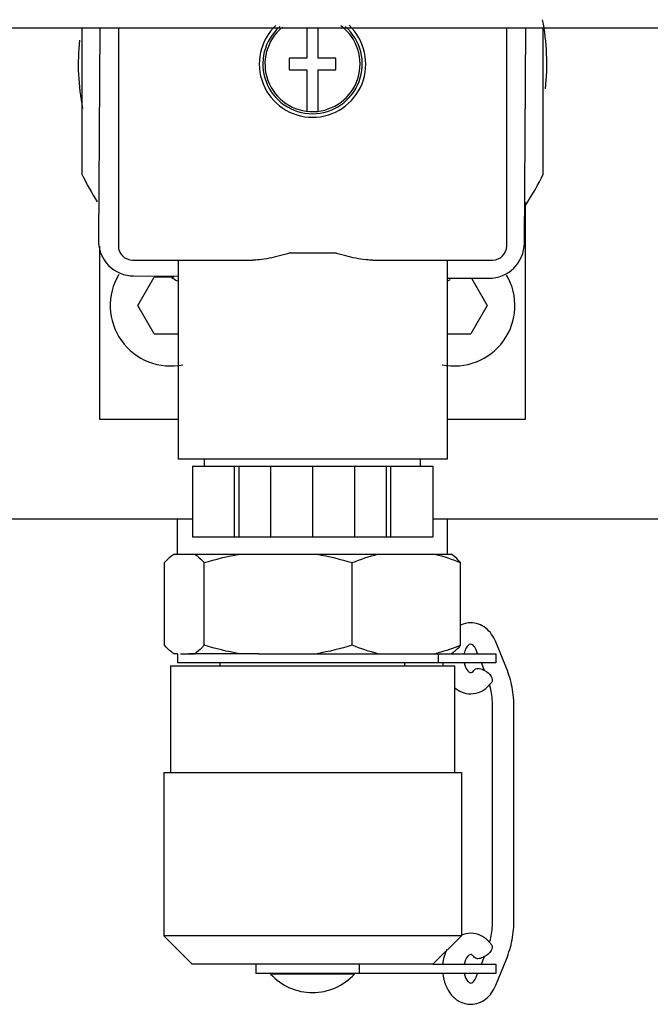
# Model space of a CAD drawing. Header units: millimetres. Extents: x 0 to 1189, y 0 to 841.
# Tile 123 of 177: x 615.39 to 617.61, y 626.19 to 629.66. Entities that reach past the tile are written whole.
import ezdxf

# ---------------------------------------------------------------- set-up
doc = ezdxf.new("R2010")
doc.units = ezdxf.units.MM
doc.header["$LTSCALE"] = 65.395
for name, color, linetype in [('32007_060000_TLKS_KGS_ABL9', 7, 'CONTINUOUS'), ('32007_061000_TLKS_KGS_ABL10', 7, 'CONTINUOUS'), ('32007_484000_01_ABL128', 7, 'CONTINUOUS'), ('32097_000000_TLKS_MARKETING_ABL1', 7, 'CONTINUOUS'), ('32097_030000_TLKS_V_ABL31', 7, 'CONTINUOUS'), ('32097_300000_TLKS_V_ABL122', 7, 'CONTINUOUS'), ('34007_390700_01_SIMPLE1_T1_X_PBL137', 7, 'CONTINUOUS'), ('34007_390700_01_SIMPLE1_X#AF0_ABL123', 7, 'CONTINUOUS'), ('34007_484300_01#AF1_ABL158', 7, 'CONTINUOUS'), ('34007_484300_01_AS01_ABL253', 7, 'CONTINUOUS'), ('34007_484300_01_AS01_AS01_ABL261', 7, 'CONTINUOUS'), ('34007_484300_01_AS01_AS01_ABL277', 7, 'CONTINUOUS'), ('34007_484300_01_AS01_AS01_P01_PBL263', 7, 'CONTINUOUS'), ('34007_484300_01_AS01_AS01_P01_PBL279', 7, 'CONTINUOUS'), ('34007_484300_01_AS01_AS01_P02_PBL262', 7, 'CONTINUOUS'), ('34007_484300_01_AS01_AS01_P02_PBL278', 7, 'CONTINUOUS'), ('34007_484300_01_AS01_AS01_P04_PBL264', 7, 'CONTINUOUS'), ('34007_484300_01_AS01_AS01_P04_PBL280', 7, 'CONTINUOUS'), ('34007_484300_01_AS01_AS01_P05_PBL266', 7, 'CONTINUOUS'), ('34007_484300_01_AS01_AS01_P05_PBL282', 7, 'CONTINUOUS'), ('34007_484300_01_AS01_AS01_P06_PBL270', 7, 'CONTINUOUS'), ('34007_484300_01_AS01_AS01_P06_PBL284', 7, 'CONTINUOUS'), ('34007_484300_01_AS01_P01_PBL254', 7, 'CONTINUOUS'), ('34007_484300_01_AS05_ABL274', 7, 'CONTINUOUS'), ('34007_484300_01_AS05_AS01_ABL357', 7, 'CONTINUOUS'), ('34007_484300_01_AS05_AS01_ABL359', 7, 'CONTINUOUS'), ('34007_484300_01_AS05_AS01_P01_PBL358', 7, 'CONTINUOUS'), ('34007_484300_01_AS05_AS01_P01_PBL360', 7, 'CONTINUOUS'), ('34007_484300_01_AS05_P01_PBL275', 7, 'CONTINUOUS'), ('34007_484300_01_AS07_ABL271', 7, 'CONTINUOUS'), ('34007_484300_01_AS07_AS01_ABL272', 7, 'CONTINUOUS'), ('34007_484300_01_AS07_AS01_P01_PBL276', 7, 'CONTINUOUS'), ('34007_484300_01_AS07_AS01_P02_PBL281', 7, 'CONTINUOUS'), ('34007_484300_01_AS07_AS01_P03_PBL283', 7, 'CONTINUOUS'), ('34007_484300_01_AS07_AS01_P04_PBL1760', 7, 'CONTINUOUS'), ('34007_484300_01_AS07_AS01_P05_PBL273', 7, 'CONTINUOUS'), ('34007_484300_01_AS07_AS01_P06_PBL326', 7, 'CONTINUOUS'), ('34007_484300_01_AS07_P01_PBL1759', 7, 'CONTINUOUS'), ('new_view_1_VBL0', 7, 'CONTINUOUS')]:
    doc.layers.add(name, color=color, linetype=linetype)

# ---------------------------------------------------------------- blocks, each defined once
blk = doc.blocks.new('34007_484300_01_AS01_P01_PBL254', base_point=(616.425, 628.76368))
at = {"layer": '34007_484300_01_AS01_P01_PBL254', "color": 7, "linetype": 'Continuous'}
for p, q in [((613.525, 629.62735), (613.525, 627.9)), ((619.325, 629.62735), (619.325, 627.9)), ((613.525, 627.9), (614.00175, 627.9)), ((614.84825, 627.9), (616.00175, 627.9)), ((616.84825, 627.9), (617.675, 627.9)), ((619.175, 627.9), (619.325, 627.9))]:
    blk.add_line(p, q, dxfattribs=at)
blk = doc.blocks.new('34007_484300_01_AS01_AS01_P02_PBL262', base_point=(614.425, 626.84))
at = {"layer": '34007_484300_01_AS01_AS01_P02_PBL262', "color": 7, "linetype": 'Continuous'}
for p, q in [((613.925, 627.3825), (613.925, 627.0075)), ((613.925, 627.3825), (614.925, 627.3825)), ((614.925, 627.3825), (614.925, 627.0075)), ((613.901, 627.0075), (613.901, 626.4325)), ((613.901, 627.0075), (614.949, 627.0075)), ((614.949, 627.0075), (614.949, 626.4325)), ((614.001, 626.3325), (613.901, 626.4325)), ((614.949, 626.4325), (613.901, 626.4325)), ((614.849, 626.3325), (614.949, 626.4325)), ((614.849, 626.3325), (614.001, 626.3325)), ((614.5726, 626.2975), (614.2774, 626.2975)), ((614.325, 626.3), (614.325, 626.2975)), ((614.525, 626.3), (614.525, 626.2975))]:
    blk.add_line(p, q, dxfattribs=at)
blk.add_arc((614.425, 626.4325), 0.2, 222.454, 317.5459, dxfattribs=at)
blk = doc.blocks.new('34007_484300_01_AS01_AS01_P01_PBL263', base_point=(614.425, 627.6413))
at = {"layer": '34007_484300_01_AS01_AS01_P01_PBL263', "color": 7, "linetype": 'Continuous'}
for p, q in [((613.95, 627.775), (613.95, 627.9)), ((614.9, 627.775), (614.9, 627.9)), ((613.9366, 627.775), (614.9134, 627.775)), ((613.9034, 627.4546), (613.9034, 627.7454)), ((614.0432, 627.4546), (614.0432, 627.7454)), ((614.5648, 627.4546), (614.5648, 627.7454)), ((614.9466, 627.4546), (614.9466, 627.7454)), ((613.95, 627.425), (613.9366, 627.425)), ((614.2361, 627.425), (613.9894, 627.425)), ((614.1, 627.3825), (614.1, 627.3925)), ((614.3569, 627.425), (614.6995, 627.425)), ((614.75, 627.3825), (614.75, 627.3925)), ((614.8074, 627.425), (614.9116, 627.425))]:
    blk.add_line(p, q, dxfattribs=at)
blk.add_arc((614.7374, 627.9253), 0.5141, 283.3286, 284.6316, dxfattribs=at)
for points, knots in [([(613.9034, 627.7454), (613.9061, 627.7483), (613.9162, 627.7592), (613.9275, 627.7691), (613.9366, 627.775)], [0, 0, 0, 0, 0.269295, 1, 1, 1, 1]), ([(614.01, 627.775), (614.0128, 627.7731), (614.0249, 627.7644), (614.0355, 627.7539), (614.0432, 627.7454)], [0, 0, 0, 0, 0.230893, 1, 1, 1, 1]), ([(614.9466, 627.7454), (614.9439, 627.7483), (614.9338, 627.7592), (614.9225, 627.7691), (614.9134, 627.775)], [0, 0, 0, 0, 0.269295, 1, 1, 1, 1]), ([(613.9366, 627.425), (613.9337, 627.4269), (613.9216, 627.4356), (613.911, 627.4461), (613.9034, 627.4546)], [0, 0, 0, 0, 0.230893, 1, 1, 1, 1]), ([(614.0432, 627.4546), (614.0405, 627.4517), (614.0303, 627.4408), (614.0191, 627.4309), (614.01, 627.425)], [0, 0, 0, 0, 0.269295, 1, 1, 1, 1]), ([(614.9134, 627.425), (614.9163, 627.4269), (614.9284, 627.4356), (614.939, 627.4461), (614.9466, 627.4546)], [0, 0, 0, 0, 0.230893, 1, 1, 1, 1])]:
    blk.add_open_spline(points, degree=3, knots=knots, dxfattribs=at)
for points in [[(614.0432, 627.7454), (614.0838, 627.7575), (614.1252, 627.7677), (614.1671, 627.775)], [(614.4409, 627.775), (614.4827, 627.7677), (614.5241, 627.7575), (614.5648, 627.7454)], [(614.5648, 627.7454), (614.5942, 627.7574), (614.6245, 627.7677), (614.6555, 627.775)], [(614.8559, 627.775), (614.8869, 627.7677), (614.9172, 627.7574), (614.9466, 627.7454)], [(614.1671, 627.425), (614.1252, 627.4323), (614.0838, 627.4425), (614.0432, 627.4546)], [(614.5648, 627.4546), (614.5241, 627.4425), (614.4827, 627.4323), (614.4409, 627.425)], [(614.6555, 627.425), (614.6245, 627.4323), (614.5942, 627.4426), (614.5648, 627.4546)], [(614.9466, 627.4546), (614.9208, 627.4441), (614.8943, 627.4349), (614.8672, 627.4278)]]:
    blk.add_open_spline(points, degree=3, dxfattribs=at)
blk = doc.blocks.new('34007_484300_01_AS01_AS01_P04_PBL264', base_point=(614.51, 627.4088))
at = {"layer": '34007_484300_01_AS01_AS01_P04_PBL264', "color": 7, "linetype": 'Continuous'}
for p, q in [((613.95, 627.425), (613.95, 627.3925)), ((615.07, 627.3925), (613.95, 627.3925)), ((613.9599, 627.425), (614.01, 627.425)), ((614.2361, 627.425), (614.3569, 627.425)), ((614.6995, 627.425), (614.8074, 627.425)), ((614.868, 627.3925), (614.868, 627.425)), ((614.9134, 627.425), (615.07, 627.425)), ((615.07, 627.425), (615.07, 627.3925))]:
    blk.add_line(p, q, dxfattribs=at)
blk = doc.blocks.new('34007_484300_01_AS01_AS01_P05_PBL266', base_point=(614.6475, 626.3162))
at = {"layer": '34007_484300_01_AS01_AS01_P05_PBL266', "color": 7, "linetype": 'Continuous'}
for p, q in [((614.225, 626.3325), (614.225, 626.3)), ((614.5908, 626.3), (614.5908, 626.3325)), ((614.849, 626.3325), (615.07, 626.3325)), ((615.07, 626.3325), (615.07, 626.3)), ((615.07, 626.3), (614.225, 626.3))]:
    blk.add_line(p, q, dxfattribs=at)
blk = doc.blocks.new('34007_484300_01_AS01_AS01_P06_PBL270', base_point=(615.0088, 626.8625))
at = {"layer": '34007_484300_01_AS01_AS01_P06_PBL270', "color": 7, "linetype": 'Continuous'}
for p, q in [((615.1078, 627.3745), (615.0701, 627.4667)), ((615.0061, 627.425), (615.0007, 627.4383)), ((615.0305, 627.3654), (615.0194, 627.3925)), ((615.0592, 626.4897), (615.0592, 627.2353)), ((615.1342, 626.4897), (615.1342, 627.2353)), ((615.0194, 626.3325), (615.0305, 626.3597)), ((615.0701, 626.2583), (615.1078, 626.3505)), ((615.0007, 626.2867), (615.0061, 626.3))]:
    blk.add_line(p, q, dxfattribs=at)
for centre, radius, start, end in [((615.0405, 627.4085), 0.158, 185.8849, 189.5164), ((614.9633, 627.3909), 0.1138, 318.9721, 324.7665), ((614.7689, 627.2392), 0.29, 10.7042, 15.6582), ((614.7485, 627.2355), 0.3107, 359.9604, 10.6655), ((614.7484, 627.2355), 0.3859, 359.9704, 10.6755), ((614.7485, 626.4895), 0.3107, 349.3345, 0.0396), ((614.7484, 626.4895), 0.3859, 349.3245, 0.0296), ((614.9834, 626.3545), 0.087, 113.3629, 113.8303), ((614.769, 626.4858), 0.29, 344.3205, 349.2961), ((614.9632, 626.3341), 0.1138, 35.2336, 41.0044)]:
    blk.add_arc(centre, radius, start, end, dxfattribs=at)
for points in [[(614.9818, 627.5337), (614.9697, 627.5337), (614.9573, 627.5309), (614.9464, 627.5257)], [(615.1276, 627.307), (615.1232, 627.33), (615.1166, 627.3528), (615.1078, 627.3745)], [(614.9248, 627.3059), (614.9402, 627.2925), (614.9615, 627.2837), (614.9819, 627.2838)], [(614.9818, 626.4412), (614.9706, 626.4412), (614.9592, 626.4388), (614.9489, 626.4344)], [(615.1078, 626.3505), (615.1166, 626.3722), (615.1232, 626.395), (615.1276, 626.418)], [(614.8979, 626.3837), (614.89, 626.3679), (614.8851, 626.3504), (614.8833, 626.3328)]]:
    blk.add_open_spline(points, degree=3, dxfattribs=at)
for points, knots in [([(615.0701, 627.4667), (615.0626, 627.4851), (615.04, 627.5189), (615.0006, 627.5338), (614.9818, 627.5337)], [0, 0, 0, 0, 0.51381, 1, 1, 1, 1]), ([(614.9818, 627.4588), (614.975, 627.4586), (614.9647, 627.4447), (614.9605, 627.4323), (614.9591, 627.4254)], [0, 0, 0, 0, 0.492523, 1, 1, 1, 1]), ([(615.0007, 627.4383), (614.9981, 627.4448), (614.9933, 627.4533), (614.9844, 627.4588), (614.9818, 627.4588)], [0, 0, 0, 0, 0.730139, 1, 1, 1, 1]), ([(614.9591, 627.3924), (614.9611, 627.3823), (614.9659, 627.3689), (614.9781, 627.3588), (614.9818, 627.3587)], [0, 0, 0, 0, 0.730718, 1, 1, 1, 1]), ([(614.9818, 627.3587), (614.9825, 627.3587), (614.988, 627.3597), (614.9921, 627.3645), (614.995, 627.3685)], [0, 0, 0, 0, 0.113115, 1, 1, 1, 1]), ([(614.995, 627.3685), (614.9968, 627.371), (615.0012, 627.3731), (615.0056, 627.3734), (615.0068, 627.3734)], [0, 0, 0, 0, 0.705414, 1, 1, 1, 1]), ([(615.0068, 627.3734), (615.0087, 627.3734), (615.017, 627.3725), (615.025, 627.3692), (615.0306, 627.3659)], [0, 0, 0, 0, 0.217091, 1, 1, 1, 1]), ([(615.0306, 627.3659), (615.0396, 627.3607), (615.0528, 627.3509), (615.06, 627.3306), (615.0562, 627.3252)], [0, 0, 0, 0, 0.61122, 1, 1, 1, 1]), ([(614.9819, 627.2838), (614.9944, 627.2838), (615.0202, 627.29), (615.0406, 627.3065), (615.0491, 627.3162)], [0, 0, 0, 0, 0.494415, 1, 1, 1, 1]), ([(615.0491, 626.4088), (615.0407, 626.4185), (615.0203, 626.435), (614.9944, 626.4413), (614.9818, 626.4412)], [0, 0, 0, 0, 0.505582, 1, 1, 1, 1]), ([(615.0562, 626.3998), (615.06, 626.3944), (615.0528, 626.3741), (615.0396, 626.3643), (615.0306, 626.3591)], [0, 0, 0, 0, 0.38877, 1, 1, 1, 1]), ([(614.9818, 626.3663), (614.9781, 626.3662), (614.9659, 626.3561), (614.9611, 626.3427), (614.9591, 626.3326)], [0, 0, 0, 0, 0.269262, 1, 1, 1, 1]), ([(614.995, 626.3565), (614.9936, 626.3584), (614.9901, 626.3625), (614.9851, 626.3663), (614.9818, 626.3663)], [0, 0, 0, 0, 0.423793, 1, 1, 1, 1]), ([(615.0068, 626.3516), (615.0056, 626.3516), (615.0012, 626.3519), (614.9968, 626.354), (614.995, 626.3565)], [0, 0, 0, 0, 0.294586, 1, 1, 1, 1]), ([(615.0306, 626.3591), (615.0286, 626.3579), (615.0212, 626.3542), (615.0129, 626.3516), (615.0068, 626.3516)], [0, 0, 0, 0, 0.279477, 1, 1, 1, 1]), ([(614.8833, 626.3), (614.8861, 626.2727), (614.9011, 626.2317), (614.9433, 626.1976), (614.9692, 626.1912), (614.9819, 626.1913)], [0, 0, 0, 0, 0.516959, 0.761189, 1, 1, 1, 1]), ([(614.9591, 626.2996), (614.9612, 626.2896), (614.966, 626.2762), (614.9781, 626.2663), (614.9818, 626.2662)], [0, 0, 0, 0, 0.730951, 1, 1, 1, 1]), ([(614.9818, 626.2662), (614.9844, 626.2662), (614.9933, 626.2717), (614.9981, 626.2802), (615.0007, 626.2867)], [0, 0, 0, 0, 0.269907, 1, 1, 1, 1]), ([(614.9819, 626.1913), (615.0007, 626.1913), (615.04, 626.2062), (615.0626, 626.2399), (615.0701, 626.2583)], [0, 0, 0, 0, 0.486189, 1, 1, 1, 1])]:
    blk.add_open_spline(points, degree=3, knots=knots, dxfattribs=at)
blk = doc.blocks.new('34007_484300_01_AS01_AS01_ABL261', base_point=(614.5176, 627.0456))
at = {"layer": '34007_484300_01_AS01_AS01_P01_PBL263'}
blk.add_blockref('34007_484300_01_AS01_AS01_P01_PBL263', (614.425, 627.6413), dxfattribs=at)
at = {"layer": '34007_484300_01_AS01_AS01_P02_PBL262'}
blk.add_blockref('34007_484300_01_AS01_AS01_P02_PBL262', (614.425, 626.84), dxfattribs=at)
at = {"layer": '34007_484300_01_AS01_AS01_P04_PBL264'}
blk.add_blockref('34007_484300_01_AS01_AS01_P04_PBL264', (614.51, 627.4088), dxfattribs=at)
at = {"layer": '34007_484300_01_AS01_AS01_P05_PBL266'}
blk.add_blockref('34007_484300_01_AS01_AS01_P05_PBL266', (614.6475, 626.3162), dxfattribs=at)
at = {"layer": '34007_484300_01_AS01_AS01_P06_PBL270'}
blk.add_blockref('34007_484300_01_AS01_AS01_P06_PBL270', (615.0088, 626.8625), dxfattribs=at)
blk = doc.blocks.new('34007_484300_01_AS01_AS01_P02_PBL278', base_point=(616.425, 626.84))
at = {"layer": '34007_484300_01_AS01_AS01_P02_PBL278', "color": 7, "linetype": 'Continuous'}
for p, q in [((615.925, 627.3825), (615.925, 627.0075)), ((615.925, 627.3825), (616.925, 627.3825)), ((616.925, 627.3825), (616.925, 627.0075)), ((615.901, 627.0075), (615.901, 626.4325)), ((615.901, 627.0075), (616.949, 627.0075)), ((616.949, 627.0075), (616.949, 626.4325)), ((616.001, 626.3325), (615.901, 626.4325)), ((616.949, 626.4325), (615.901, 626.4325)), ((616.849, 626.3325), (616.949, 626.4325)), ((616.849, 626.3325), (616.001, 626.3325)), ((616.5726, 626.2975), (616.2774, 626.2975)), ((616.325, 626.3), (616.325, 626.2975)), ((616.525, 626.3), (616.525, 626.2975))]:
    blk.add_line(p, q, dxfattribs=at)
blk.add_arc((616.425, 626.4325), 0.2, 222.454, 317.5459, dxfattribs=at)
blk = doc.blocks.new('34007_484300_01_AS01_AS01_P01_PBL279', base_point=(616.425, 627.6413))
at = {"layer": '34007_484300_01_AS01_AS01_P01_PBL279', "color": 7, "linetype": 'Continuous'}
for p, q in [((615.95, 627.775), (615.95, 627.9)), ((616.9, 627.775), (616.9, 627.9)), ((615.9366, 627.775), (616.9134, 627.775)), ((615.9034, 627.4546), (615.9034, 627.7454)), ((616.0432, 627.4546), (616.0432, 627.7454)), ((616.5648, 627.4546), (616.5648, 627.7454)), ((616.9466, 627.4546), (616.9466, 627.7454)), ((615.95, 627.425), (615.9366, 627.425)), ((616.2361, 627.425), (615.9894, 627.425)), ((616.1, 627.3825), (616.1, 627.3925)), ((616.3569, 627.425), (616.6995, 627.425)), ((616.75, 627.3825), (616.75, 627.3925)), ((616.8074, 627.425), (616.9116, 627.425))]:
    blk.add_line(p, q, dxfattribs=at)
blk.add_arc((616.7374, 627.9253), 0.5141, 283.3286, 284.6316, dxfattribs=at)
for points, knots in [([(615.9034, 627.7454), (615.9061, 627.7483), (615.9162, 627.7592), (615.9275, 627.7691), (615.9366, 627.775)], [0, 0, 0, 0, 0.269295, 1, 1, 1, 1]), ([(616.01, 627.775), (616.0128, 627.7731), (616.0249, 627.7644), (616.0355, 627.7539), (616.0432, 627.7454)], [0, 0, 0, 0, 0.230893, 1, 1, 1, 1]), ([(616.9466, 627.7454), (616.9439, 627.7483), (616.9338, 627.7592), (616.9225, 627.7691), (616.9134, 627.775)], [0, 0, 0, 0, 0.269295, 1, 1, 1, 1]), ([(615.9366, 627.425), (615.9337, 627.4269), (615.9216, 627.4356), (615.911, 627.4461), (615.9034, 627.4546)], [0, 0, 0, 0, 0.230893, 1, 1, 1, 1]), ([(616.0432, 627.4546), (616.0405, 627.4517), (616.0303, 627.4408), (616.0191, 627.4309), (616.01, 627.425)], [0, 0, 0, 0, 0.269295, 1, 1, 1, 1]), ([(616.9134, 627.425), (616.9163, 627.4269), (616.9284, 627.4356), (616.939, 627.4461), (616.9466, 627.4546)], [0, 0, 0, 0, 0.230893, 1, 1, 1, 1])]:
    blk.add_open_spline(points, degree=3, knots=knots, dxfattribs=at)
for points in [[(616.0432, 627.7454), (616.0838, 627.7575), (616.1252, 627.7677), (616.1671, 627.775)], [(616.4409, 627.775), (616.4827, 627.7677), (616.5241, 627.7575), (616.5648, 627.7454)], [(616.5648, 627.7454), (616.5942, 627.7574), (616.6245, 627.7677), (616.6555, 627.775)], [(616.8559, 627.775), (616.8869, 627.7677), (616.9172, 627.7574), (616.9466, 627.7454)], [(616.1671, 627.425), (616.1252, 627.4323), (616.0838, 627.4425), (616.0432, 627.4546)], [(616.5648, 627.4546), (616.5241, 627.4425), (616.4827, 627.4323), (616.4409, 627.425)], [(616.6555, 627.425), (616.6245, 627.4323), (616.5942, 627.4426), (616.5648, 627.4546)], [(616.9466, 627.4546), (616.9208, 627.4441), (616.8943, 627.4349), (616.8672, 627.4278)]]:
    blk.add_open_spline(points, degree=3, dxfattribs=at)
blk = doc.blocks.new('34007_484300_01_AS01_AS01_P04_PBL280', base_point=(616.51, 627.4088))
at = {"layer": '34007_484300_01_AS01_AS01_P04_PBL280', "color": 7, "linetype": 'Continuous'}
for p, q in [((615.95, 627.425), (615.95, 627.3925)), ((617.07, 627.3925), (615.95, 627.3925)), ((615.9599, 627.425), (616.01, 627.425)), ((616.2361, 627.425), (616.3569, 627.425)), ((616.6995, 627.425), (616.8074, 627.425)), ((616.868, 627.3925), (616.868, 627.425)), ((616.9134, 627.425), (617.07, 627.425)), ((617.07, 627.425), (617.07, 627.3925))]:
    blk.add_line(p, q, dxfattribs=at)
blk = doc.blocks.new('34007_484300_01_AS01_AS01_P05_PBL282', base_point=(616.6475, 626.3162))
at = {"layer": '34007_484300_01_AS01_AS01_P05_PBL282', "color": 7, "linetype": 'Continuous'}
for p, q in [((616.225, 626.3325), (616.225, 626.3)), ((616.5908, 626.3), (616.5908, 626.3325)), ((616.849, 626.3325), (617.07, 626.3325)), ((617.07, 626.3325), (617.07, 626.3)), ((617.07, 626.3), (616.225, 626.3))]:
    blk.add_line(p, q, dxfattribs=at)
blk = doc.blocks.new('34007_484300_01_AS01_AS01_P06_PBL284', base_point=(617.0088, 626.8625))
at = {"layer": '34007_484300_01_AS01_AS01_P06_PBL284', "color": 7, "linetype": 'Continuous'}
for p, q in [((617.1078, 627.3745), (617.0701, 627.4667)), ((617.0061, 627.425), (617.0007, 627.4383)), ((617.0305, 627.3654), (617.0194, 627.3925)), ((617.0592, 626.4897), (617.0592, 627.2353)), ((617.1342, 626.4897), (617.1342, 627.2353)), ((617.0194, 626.3325), (617.0305, 626.3597)), ((617.0701, 626.2583), (617.1078, 626.3505)), ((617.0007, 626.2867), (617.0061, 626.3))]:
    blk.add_line(p, q, dxfattribs=at)
for centre, radius, start, end in [((617.0405, 627.4085), 0.158, 185.8849, 189.5164), ((616.9633, 627.3909), 0.1138, 318.9721, 324.7665), ((616.7689, 627.2392), 0.29, 10.7042, 15.6582), ((616.7485, 627.2355), 0.3107, 359.9604, 10.6655), ((616.7484, 627.2355), 0.3859, 359.9704, 10.6755), ((616.7485, 626.4895), 0.3107, 349.3345, 0.0396), ((616.7484, 626.4895), 0.3859, 349.3245, 0.0296), ((616.9834, 626.3545), 0.087, 113.3629, 113.8303), ((616.769, 626.4858), 0.29, 344.3205, 349.2961), ((616.9632, 626.3341), 0.1138, 35.2336, 41.0044)]:
    blk.add_arc(centre, radius, start, end, dxfattribs=at)
for points in [[(616.9818, 627.5337), (616.9697, 627.5337), (616.9573, 627.5309), (616.9464, 627.5257)], [(617.1276, 627.307), (617.1232, 627.33), (617.1166, 627.3528), (617.1078, 627.3745)], [(616.9248, 627.3059), (616.9402, 627.2925), (616.9615, 627.2837), (616.9819, 627.2838)], [(616.9818, 626.4412), (616.9706, 626.4412), (616.9592, 626.4388), (616.9489, 626.4344)], [(617.1078, 626.3505), (617.1166, 626.3722), (617.1232, 626.395), (617.1276, 626.418)], [(616.8979, 626.3837), (616.89, 626.3679), (616.8851, 626.3504), (616.8833, 626.3328)]]:
    blk.add_open_spline(points, degree=3, dxfattribs=at)
for points, knots in [([(617.0701, 627.4667), (617.0626, 627.4851), (617.04, 627.5189), (617.0006, 627.5338), (616.9818, 627.5337)], [0, 0, 0, 0, 0.51381, 1, 1, 1, 1]), ([(616.9818, 627.4588), (616.975, 627.4586), (616.9647, 627.4447), (616.9605, 627.4323), (616.9591, 627.4254)], [0, 0, 0, 0, 0.492523, 1, 1, 1, 1]), ([(617.0007, 627.4383), (616.9981, 627.4448), (616.9933, 627.4533), (616.9844, 627.4588), (616.9818, 627.4588)], [0, 0, 0, 0, 0.730139, 1, 1, 1, 1]), ([(616.9591, 627.3924), (616.9611, 627.3823), (616.9659, 627.3689), (616.9781, 627.3588), (616.9818, 627.3587)], [0, 0, 0, 0, 0.730718, 1, 1, 1, 1]), ([(616.9818, 627.3587), (616.9825, 627.3587), (616.988, 627.3597), (616.9921, 627.3645), (616.995, 627.3685)], [0, 0, 0, 0, 0.113115, 1, 1, 1, 1]), ([(616.995, 627.3685), (616.9968, 627.371), (617.0012, 627.3731), (617.0056, 627.3734), (617.0068, 627.3734)], [0, 0, 0, 0, 0.705414, 1, 1, 1, 1]), ([(617.0068, 627.3734), (617.0087, 627.3734), (617.017, 627.3725), (617.025, 627.3692), (617.0306, 627.3659)], [0, 0, 0, 0, 0.217091, 1, 1, 1, 1]), ([(617.0306, 627.3659), (617.0396, 627.3607), (617.0528, 627.3509), (617.06, 627.3306), (617.0562, 627.3252)], [0, 0, 0, 0, 0.61122, 1, 1, 1, 1]), ([(616.9819, 627.2838), (616.9944, 627.2838), (617.0202, 627.29), (617.0406, 627.3065), (617.0491, 627.3162)], [0, 0, 0, 0, 0.494415, 1, 1, 1, 1]), ([(617.0491, 626.4088), (617.0407, 626.4185), (617.0203, 626.435), (616.9944, 626.4413), (616.9818, 626.4412)], [0, 0, 0, 0, 0.505582, 1, 1, 1, 1]), ([(617.0562, 626.3998), (617.06, 626.3944), (617.0528, 626.3741), (617.0396, 626.3643), (617.0306, 626.3591)], [0, 0, 0, 0, 0.38877, 1, 1, 1, 1]), ([(616.9818, 626.3663), (616.9781, 626.3662), (616.9659, 626.3561), (616.9611, 626.3427), (616.9591, 626.3326)], [0, 0, 0, 0, 0.269262, 1, 1, 1, 1]), ([(616.995, 626.3565), (616.9936, 626.3584), (616.9901, 626.3625), (616.9851, 626.3663), (616.9818, 626.3663)], [0, 0, 0, 0, 0.423793, 1, 1, 1, 1]), ([(617.0068, 626.3516), (617.0056, 626.3516), (617.0012, 626.3519), (616.9968, 626.354), (616.995, 626.3565)], [0, 0, 0, 0, 0.294586, 1, 1, 1, 1]), ([(617.0306, 626.3591), (617.0286, 626.3579), (617.0212, 626.3542), (617.0129, 626.3516), (617.0068, 626.3516)], [0, 0, 0, 0, 0.279477, 1, 1, 1, 1]), ([(616.8833, 626.3), (616.8861, 626.2727), (616.9011, 626.2317), (616.9433, 626.1976), (616.9692, 626.1912), (616.9819, 626.1913)], [0, 0, 0, 0, 0.516959, 0.761189, 1, 1, 1, 1]), ([(616.9591, 626.2996), (616.9612, 626.2896), (616.966, 626.2762), (616.9781, 626.2663), (616.9818, 626.2662)], [0, 0, 0, 0, 0.730951, 1, 1, 1, 1]), ([(616.9818, 626.2662), (616.9844, 626.2662), (616.9933, 626.2717), (616.9981, 626.2802), (617.0007, 626.2867)], [0, 0, 0, 0, 0.269907, 1, 1, 1, 1]), ([(616.9819, 626.1913), (617.0007, 626.1913), (617.04, 626.2062), (617.0626, 626.2399), (617.0701, 626.2583)], [0, 0, 0, 0, 0.486189, 1, 1, 1, 1])]:
    blk.add_open_spline(points, degree=3, knots=knots, dxfattribs=at)
blk = doc.blocks.new('34007_484300_01_AS01_AS01_ABL277', base_point=(616.5176, 627.0456))
at = {"layer": '34007_484300_01_AS01_AS01_P01_PBL279'}
blk.add_blockref('34007_484300_01_AS01_AS01_P01_PBL279', (616.425, 627.6413), dxfattribs=at)
at = {"layer": '34007_484300_01_AS01_AS01_P02_PBL278'}
blk.add_blockref('34007_484300_01_AS01_AS01_P02_PBL278', (616.425, 626.84), dxfattribs=at)
at = {"layer": '34007_484300_01_AS01_AS01_P04_PBL280'}
blk.add_blockref('34007_484300_01_AS01_AS01_P04_PBL280', (616.51, 627.4088), dxfattribs=at)
at = {"layer": '34007_484300_01_AS01_AS01_P05_PBL282'}
blk.add_blockref('34007_484300_01_AS01_AS01_P05_PBL282', (616.6475, 626.3162), dxfattribs=at)
at = {"layer": '34007_484300_01_AS01_AS01_P06_PBL284'}
blk.add_blockref('34007_484300_01_AS01_AS01_P06_PBL284', (617.0088, 626.8625), dxfattribs=at)
blk = doc.blocks.new('34007_484300_01_AS01_ABL253', base_point=(616.425, 627.9093))
at = {"layer": '34007_484300_01_AS01_AS01_ABL261'}
blk.add_blockref('34007_484300_01_AS01_AS01_ABL261', (614.5176, 627.0456), dxfattribs=at)
at = {"layer": '34007_484300_01_AS01_AS01_ABL277'}
blk.add_blockref('34007_484300_01_AS01_AS01_ABL277', (616.5176, 627.0456), dxfattribs=at)
at = {"layer": '34007_484300_01_AS01_P01_PBL254'}
blk.add_blockref('34007_484300_01_AS01_P01_PBL254', (616.425, 628.7637), dxfattribs=at)
blk = doc.blocks.new('34007_484300_01_AS07_AS01_P05_PBL273', base_point=(616.425, 629.1819))
at = {"layer": '34007_484300_01_AS07_AS01_P05_PBL273', "color": 7, "linetype": 'Continuous'}
for p, q in [((615.6125, 629.6273), (615.6125, 629.1129)), ((617.2375, 629.1129), (617.2375, 629.6273))]:
    blk.add_line(p, q, dxfattribs=at)
for start, end in [(205.4744, 212.6149), (326.6079, 334.5256), (236.6079, 238.0267), (301.9733, 302.6149)]:
    blk.add_arc((616.425, 629.5), 0.9, start, end, dxfattribs=at)
blk = doc.blocks.new('34007_484300_01_AS07_AS01_P01_PBL276', base_point=(616.425, 628.8731))
at = {"layer": '34007_484300_01_AS07_AS01_P01_PBL276', "color": 7, "linetype": 'Continuous'}
for p, q in [((615.7413, 629.6273), (615.7413, 628.86)), ((617.1087, 628.86), (617.1087, 629.6273)), ((616.3456, 628.835), (616.5044, 628.835)), ((615.7912, 628.81), (616.2132, 628.81)), ((615.9515, 628.81), (615.9515, 628.11)), ((616.6368, 628.81), (617.0588, 628.81)), ((616.8985, 628.81), (616.8985, 628.11)), ((616.8985, 628.11), (615.9515, 628.11))]:
    blk.add_line(p, q, dxfattribs=at)
for centre, radius, start, end in [((616.425, 629.5), 0.1875, 133.4701, 46.5715), ((615.7912, 628.86), 0.05, 180, 270), ((617.0588, 628.86), 0.05, 270, 360)]:
    blk.add_arc(centre, radius, start, end, dxfattribs=at)
for points, knots in [([(616.3082, 628.8246), (616.2846, 628.8186), (616.2531, 628.8119), (616.221, 628.81), (616.2132, 628.81)], [0, 0, 0, 0, 0.757992, 1, 1, 1, 1]), ([(616.6368, 628.81), (616.629, 628.81), (616.5969, 628.8119), (616.5654, 628.8186), (616.5418, 628.8246)], [0, 0, 0, 0, 0.242008, 1, 1, 1, 1])]:
    blk.add_open_spline(points, degree=3, knots=knots, dxfattribs=at)
for points in [[(616.3456, 628.835), (616.3332, 628.8313), (616.3207, 628.8278), (616.3082, 628.8246)], [(616.5418, 628.8246), (616.5293, 628.8278), (616.5168, 628.8313), (616.5044, 628.835)]]:
    blk.add_open_spline(points, degree=3, dxfattribs=at)
blk = doc.blocks.new('34007_484300_01_AS07_AS01_P02_PBL281', base_point=(616.425, 627.9725))
at = {"layer": '34007_484300_01_AS07_AS01_P02_PBL281', "color": 7, "linetype": 'Continuous'}
for p, q in [((616.0018, 628.085), (616.0018, 627.835)), ((616.0018, 628.085), (616.8483, 628.085)), ((616.045, 628.085), (616.045, 628.11)), ((616.1489, 628.085), (616.1489, 627.835)), ((616.1653, 628.085), (616.1653, 627.835)), ((616.2778, 627.835), (616.2778, 628.085)), ((616.425, 628.085), (616.425, 627.835)), ((616.5722, 628.085), (616.5722, 627.835)), ((616.6847, 628.085), (616.6847, 627.835)), ((616.7011, 627.835), (616.7011, 628.085)), ((616.805, 628.085), (616.805, 628.11)), ((616.8483, 628.085), (616.8483, 627.835)), ((616.8483, 627.835), (616.0018, 627.835))]:
    blk.add_line(p, q, dxfattribs=at)
blk = doc.blocks.new('34007_484300_01_AS07_AS01_P03_PBL283', base_point=(616.422, 629.484))
at = {"layer": '34007_484300_01_AS07_AS01_P03_PBL283', "color": 7, "linetype": 'Continuous'}
for p, q in [((616.405, 629.6273), (616.405, 629.52)), ((616.445, 629.52), (616.445, 629.6273)), ((616.3425, 629.52), (616.3425, 629.48)), ((616.405, 629.52), (616.3425, 629.52)), ((616.5075, 629.52), (616.445, 629.52)), ((616.5075, 629.48), (616.5075, 629.52)), ((616.3425, 629.48), (616.405, 629.48)), ((616.405, 629.48), (616.405, 629.3337)), ((616.445, 629.3337), (616.445, 629.48)), ((616.445, 629.48), (616.5075, 629.48))]:
    blk.add_line(p, q, dxfattribs=at)
blk.add_arc((616.425, 629.5), 0.1675, 129.3793, 53.2663, dxfattribs=at)
blk = doc.blocks.new('34007_484300_01_AS07_AS01_P06_PBL326', base_point=(616.4234, 629.1866))
at = {"layer": '34007_484300_01_AS07_AS01_P06_PBL326', "color": 7, "linetype": 'Continuous'}
for p, q in [((615.6758, 629.6273), (615.6709, 628.88)), ((617.1708, 628.87), (617.1759, 629.6273)), ((615.795, 628.7542), (615.9515, 628.7531)), ((616.8985, 628.7468), (617.045, 628.7459))]:
    blk.add_line(p, q, dxfattribs=at)
for centre, start, end in [((615.7959, 628.8792), 179.6204, 269.6204), ((617.0458, 628.8709), 269.6204, 359.6204)]:
    blk.add_arc(centre, 0.125, start, end, dxfattribs=at)
blk = doc.blocks.new('34007_484300_01_AS07_AS01_P04_PBL1760', base_point=(616.425, 629.6315))
at = {"layer": '34007_484300_01_AS07_AS01_P04_PBL1760', "color": 7, "linetype": 'Continuous'}
blk.add_arc((616.425, 629.5), 0.175, 131.2628, 48.736, dxfattribs=at)
blk = doc.blocks.new('34007_484300_01_AS07_AS01_ABL272', base_point=(616.425, 628.7356))
at = {"layer": '34007_484300_01_AS07_AS01_P01_PBL276'}
blk.add_blockref('34007_484300_01_AS07_AS01_P01_PBL276', (616.425, 628.8731), dxfattribs=at)
at = {"layer": '34007_484300_01_AS07_AS01_P02_PBL281'}
blk.add_blockref('34007_484300_01_AS07_AS01_P02_PBL281', (616.425, 627.9725), dxfattribs=at)
at = {"layer": '34007_484300_01_AS07_AS01_P03_PBL283'}
blk.add_blockref('34007_484300_01_AS07_AS01_P03_PBL283', (616.422, 629.484), dxfattribs=at)
at = {"layer": '34007_484300_01_AS07_AS01_P04_PBL1760'}
blk.add_blockref('34007_484300_01_AS07_AS01_P04_PBL1760', (616.425, 629.6315), dxfattribs=at)
at = {"layer": '34007_484300_01_AS07_AS01_P05_PBL273'}
blk.add_blockref('34007_484300_01_AS07_AS01_P05_PBL273', (616.425, 629.1819), dxfattribs=at)
at = {"layer": '34007_484300_01_AS07_AS01_P06_PBL326'}
blk.add_blockref('34007_484300_01_AS07_AS01_P06_PBL326', (616.4234, 629.1866), dxfattribs=at)
blk = doc.blocks.new('34007_484300_01_AS07_P01_PBL1759', base_point=(616.4248, 629.5))
at = {"layer": '34007_484300_01_AS07_P01_PBL1759', "color": 7, "linetype": 'Continuous'}
for start, end in [(353.9296, 10.8975), (174.164, 190.8975)]:
    blk.add_arc((616.425, 629.5), 0.825, start, end, dxfattribs=at)
blk = doc.blocks.new('34007_484300_01_AS07_ABL271', base_point=(616.4248, 628.7455))
at = {"layer": '34007_484300_01_AS07_AS01_ABL272'}
blk.add_blockref('34007_484300_01_AS07_AS01_ABL272', (616.425, 628.7356), dxfattribs=at)
at = {"layer": '34007_484300_01_AS07_P01_PBL1759'}
blk.add_blockref('34007_484300_01_AS07_P01_PBL1759', (616.4248, 629.5), dxfattribs=at)
blk = doc.blocks.new('34007_484300_01_AS05_P01_PBL275', base_point=(616.425, 628.6314))
at = {"layer": '34007_484300_01_AS05_P01_PBL275', "color": 7, "linetype": 'Continuous'}
for p, q in [((617.175, 628.25), (617.175, 629.0128)), ((615.675, 628.8585), (615.675, 628.25)), ((615.675, 628.25), (615.9515, 628.25)), ((616.8985, 628.25), (617.175, 628.25))]:
    blk.add_line(p, q, dxfattribs=at)
blk = doc.blocks.new('34007_484300_01_AS05_AS01_P01_PBL358', base_point=(615.9402, 628.6008))
at = {"layer": '34007_484300_01_AS05_AS01_P01_PBL358', "color": 7, "linetype": 'Continuous'}
for p, q in [((615.8095, 628.65), (615.8673, 628.75)), ((615.9378, 628.75), (615.8673, 628.75)), ((615.8673, 628.55), (615.8095, 628.65)), ((615.8673, 628.55), (615.9515, 628.55))]:
    blk.add_line(p, q, dxfattribs=at)
blk.add_arc((615.925, 628.65), 0.2125, 148.9287, 281.8354, dxfattribs=at)
blk = doc.blocks.new('34007_484300_01_AS05_AS01_ABL357', base_point=(615.9402, 628.6008))
at = {"layer": '34007_484300_01_AS05_AS01_P01_PBL358'}
blk.add_blockref('34007_484300_01_AS05_AS01_P01_PBL358', (615.9402, 628.6008), dxfattribs=at)
blk = doc.blocks.new('34007_484300_01_AS05_AS01_P01_PBL360', base_point=(616.9949, 628.5996))
at = {"layer": '34007_484300_01_AS05_AS01_P01_PBL360', "color": 7, "linetype": 'Continuous'}
for p, q in [((616.9849, 628.7463), (617.0405, 628.65)), ((617.0405, 628.65), (616.9827, 628.55)), ((616.8985, 628.55), (616.9827, 628.55))]:
    blk.add_line(p, q, dxfattribs=at)
blk.add_arc((616.925, 628.65), 0.2125, 258.1646, 30.3162, dxfattribs=at)
blk = doc.blocks.new('34007_484300_01_AS05_AS01_ABL359', base_point=(616.9949, 628.5996))
at = {"layer": '34007_484300_01_AS05_AS01_P01_PBL360'}
blk.add_blockref('34007_484300_01_AS05_AS01_P01_PBL360', (616.9949, 628.5996), dxfattribs=at)
blk = doc.blocks.new('34007_484300_01_AS05_ABL274', base_point=(616.425, 628.6314))
at = {"layer": '34007_484300_01_AS05_AS01_ABL357'}
blk.add_blockref('34007_484300_01_AS05_AS01_ABL357', (615.9402, 628.6008), dxfattribs=at)
at = {"layer": '34007_484300_01_AS05_AS01_ABL359'}
blk.add_blockref('34007_484300_01_AS05_AS01_ABL359', (616.9949, 628.5996), dxfattribs=at)
at = {"layer": '34007_484300_01_AS05_P01_PBL275'}
blk.add_blockref('34007_484300_01_AS05_P01_PBL275', (616.425, 628.6314), dxfattribs=at)
blk = doc.blocks.new('34007_484300_01#AF1_ABL158', base_point=(614.5, 627.0467))
at = {"layer": '34007_484300_01_AS01_ABL253'}
blk.add_blockref('34007_484300_01_AS01_ABL253', (616.425, 627.9093), dxfattribs=at)
at = {"layer": '34007_484300_01_AS05_ABL274'}
blk.add_blockref('34007_484300_01_AS05_ABL274', (616.425, 628.6314), dxfattribs=at)
at = {"layer": '34007_484300_01_AS07_ABL271'}
blk.add_blockref('34007_484300_01_AS07_ABL271', (616.4248, 628.7455), dxfattribs=at)
blk = doc.blocks.new('32007_484000_01_ABL128', base_point=(614.5, 628.6938))
at = {"layer": '34007_484300_01#AF1_ABL158'}
blk.add_blockref('34007_484300_01#AF1_ABL158', (614.5, 627.0467), dxfattribs=at)
blk = doc.blocks.new('32007_061000_TLKS_KGS_ABL10', base_point=(578.6184, 628.375))
at = {"layer": '32007_484000_01_ABL128'}
blk.add_blockref('32007_484000_01_ABL128', (614.5, 628.6938), dxfattribs=at)
blk = doc.blocks.new('32007_060000_TLKS_KGS_ABL9', base_point=(578.6184, 628.375))
at = {"layer": '32007_061000_TLKS_KGS_ABL10'}
blk.add_blockref('32007_061000_TLKS_KGS_ABL10', (578.6184, 628.375), dxfattribs=at)
blk = doc.blocks.new('34007_390700_01_SIMPLE1_T1_X_PBL137', base_point=(614.5, 628.6871))
at = {"layer": '34007_390700_01_SIMPLE1_T1_X_PBL137', "color": 7, "linetype": 'Continuous'}
blk.add_line((594.0497, 629.6273), (634.95, 629.6273), dxfattribs=at)
blk = doc.blocks.new('34007_390700_01_SIMPLE1_X#AF0_ABL123', base_point=(694.0173, 644.9021))
at = {"layer": '34007_390700_01_SIMPLE1_T1_X_PBL137'}
blk.add_blockref('34007_390700_01_SIMPLE1_T1_X_PBL137', (614.5, 628.6871), dxfattribs=at)
blk = doc.blocks.new('32097_300000_TLKS_V_ABL122', base_point=(694.0173, 644.9021))
at = {"layer": '34007_390700_01_SIMPLE1_X#AF0_ABL123'}
blk.add_blockref('34007_390700_01_SIMPLE1_X#AF0_ABL123', (694.0173, 644.9021), dxfattribs=at)
blk = doc.blocks.new('32097_030000_TLKS_V_ABL31', base_point=(716.6, 640.9375))
at = {"layer": '32097_300000_TLKS_V_ABL122'}
blk.add_blockref('32097_300000_TLKS_V_ABL122', (694.0173, 644.9021), dxfattribs=at)
blk = doc.blocks.new('32097_000000_TLKS_MARKETING_ABL1', base_point=(710.175, 640.9375))
at = {"layer": '32007_060000_TLKS_KGS_ABL9'}
blk.add_blockref('32007_060000_TLKS_KGS_ABL9', (578.6184, 628.375), dxfattribs=at)
at = {"layer": '32097_030000_TLKS_V_ABL31'}
blk.add_blockref('32097_030000_TLKS_V_ABL31', (716.6, 640.9375), dxfattribs=at)
blk = doc.blocks.new('NEW_VIEW_1_VBL0', base_point=(717.5825, 642.6313))
at = {"layer": '32097_000000_TLKS_MARKETING_ABL1'}
blk.add_blockref('32097_000000_TLKS_MARKETING_ABL1', (710.175, 640.9375), dxfattribs=at)

msp = doc.modelspace()

# ---------------------------------------------------------------- block references
at = {"layer": 'new_view_1_VBL0'}
msp.add_blockref('NEW_VIEW_1_VBL0', (717.5825, 642.63132), dxfattribs=at)

doc.saveas('drawing.dxf')
